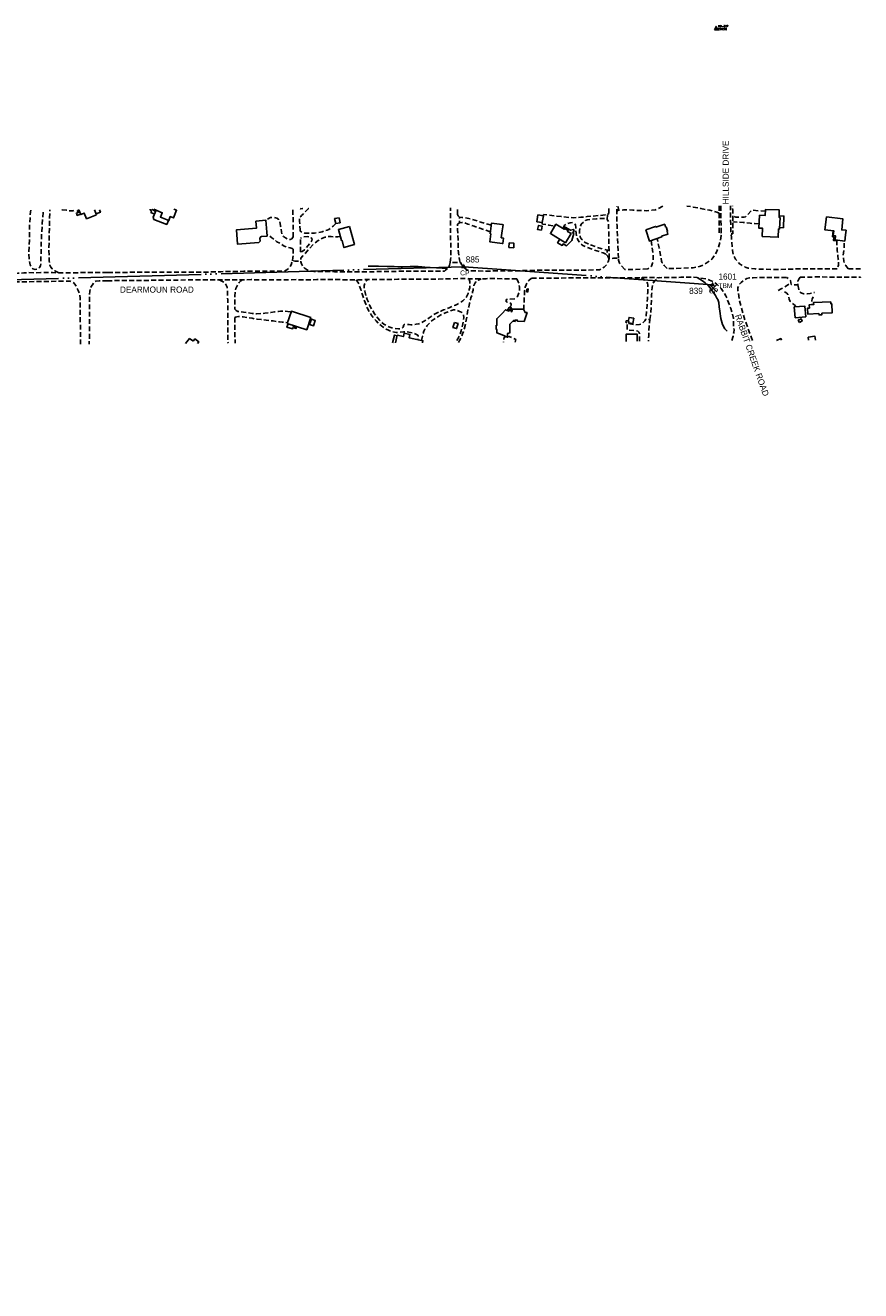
# Model space of a CAD drawing. Extents: x 108894 to 113890, y 89250 to 91025.
# Tile 11 of 11: x 113209 to 113890, y 89994 to 91025. Entities that reach past the tile are written whole.
import ezdxf

# ---------------------------------------------------------------- set-up
doc = ezdxf.new("R2010")
doc.units = 0
doc.header["$LTSCALE"] = 2
doc.header["$MEASUREMENT"] = 0
doc.header["$PDMODE"] = 2
doc.header["$PDSIZE"] = -3
doc.linetypes.add('MCONTROL', pattern=[58, 50, -2, 0, -2, 0, -2, 0, -2])
doc.linetypes.add('MD2', pattern=[3, 2, -1])
doc.layers.get('0').update_dxf_attribs({"linetype": 'CONTINUOUS'})
for name, color, linetype in [('CONTROL', 253, 'CONTINUOUS'), ('ELID', 53, 'CONTINUOUS'), ('ELIST', 53, 'CONTINUOUS'), ('ELPH', 132, 'MCONTROL'), ('ELTTR', 83, 'CONTINUOUS'), ('ELYSP', 33, 'MD2'), ('ELYSU', 33, 'MD2'), ('ESPHT', 132, 'CONTINUOUS'), ('ESPV', 132, 'CONTINUOUS'), ('ETPH0', 133, 'CONTINUOUS'), ('ETPV0', 133, 'CONTINUOUS'), ('ETRPS', 133, 'CONTINUOUS')]:
    doc.layers.add(name, color=color, linetype=linetype)
doc.styles.add('ML25', font='STENCIL', dxfattribs={"height": 5})
doc.styles.add('ROMANC', font='ROMANC.shx')
doc.styles.add('SIMPLEX', font='SIMPLEX')

# ---------------------------------------------------------------- blocks, each defined once
blk = doc.blocks.new('HV2')
blk.add_lwpolyline([(-0.56, -0.34), (0.56, -0.34), (0, 0.78)], close=True)
blk.add_circle((0, 0), 0.324)
blk.add_point((0, 0))
at = {"style": 'SIMPLEX'}
for tag, p in [('HV2', (0.75, 0.53)), ('ELEV', (0.76, -0.35))]:
    blk.add_attdef(tag, p, '', height=0.6, dxfattribs=at)
blk = doc.blocks.new('EPTRAV')
blk.add_solid([(0, 1.25), (1.08, -0.63), (-1.08, -0.63)])
blk.add_text('CP', height=2).set_placement((-1.5, -3.5))
blk = doc.blocks.new('EPTBM')
for p, q in [((-1.5, -1.5), (1.5, 1.5)), ((-1.5, 1.5), (1.5, -1.5))]:
    blk.add_line(p, q)
blk.add_text('TBM', height=2).set_placement((2, 0))

msp = doc.modelspace()

# ---------------------------------------------------------------- linework, layer by layer
at = {"layer": 'ELID', "flags": 128}
for points in [[(113254.4, 90871.2), (113251.8, 90870), (113251.1, 90871.9), (113252.6, 90872.3), (113251.9, 90873.9), (113253.1, 90874.5)], [(113269.8, 90874.7), (113270.6, 90872.7), (113267.2, 90871.3)], [(113326.2, 90866), (113324.7, 90862.7), (113314.3, 90866.8), (113313.7, 90868.5), (113316.2, 90874.2)], [(113824.3, 90860.1), (113827.5, 90860), (113827.9, 90869.5), (113823.9, 90869.6)], [(113648.3, 90859.1), (113649.4, 90860.6), (113653.9, 90858), (113656.4, 90858.7), (113656.8, 90856.9), (113655.4, 90856.2), (113656.6, 90855.2), (113655, 90849.7), (113650.5, 90845.3), (113647.9, 90846.8), (113647.1, 90845.6), (113643.4, 90847.8), (113645.2, 90850.6)], [(113870.9, 90849.9), (113870.9, 90849.3), (113868.3, 90849.6), (113868.6, 90852.4), (113867.5, 90852.6), (113867.9, 90857.6)], [(113428, 90780.3), (113427.7, 90779.9), (113430.5, 90778.9), (113430.2, 90777.8), (113427.7, 90778.7), (113427.2, 90777.5), (113422.7, 90778.9), (113423.6, 90781.7)], [(113508.9, 90766.1), (113510.3, 90772.5), (113512.5, 90771.8)]]:
    msp.add_lwpolyline(points, dxfattribs=at)
at = {"layer": 'ELIST', "flags": 128}
for points in [[(113267.5, 90870.5), (113259.4, 90867.3), (113257.5, 90871.9), (113254.6, 90870.7), (113253.1, 90874.6)], [(113265.8, 90874.7), (113267.5, 90870.5)], [(113311.1, 90875.1), (113311.2, 90874.9), (113311.7, 90874), (113312.3, 90873.6), (113311.8, 90872.5), (113314.9, 90871.2)], [(113315.8, 90873.3), (113312.8, 90874.8), (113312.6, 90875.1)], [(113314.1, 90875.1), (113321.1, 90872.2), (113319.6, 90868.7), (113326.3, 90865.9), (113327.6, 90869.1), (113330.2, 90868), (113332.7, 90874.3), (113330.5, 90875.2)], [(113598.2, 90862.6), (113589.6, 90863.8), (113588.4, 90855.1), (113588.9, 90855.1), (113588, 90848.6), (113598.2, 90847.1)], [(113597.4, 90851.8), (113598.2, 90857.5)], [(113598.2, 90857.5), (113598.9, 90862.5), (113598.2, 90862.6)], [(113598.2, 90851.7), (113597.4, 90851.8)], [(113598.2, 90847.1), (113598.7, 90847.1), (113599.3, 90851.5), (113598.2, 90851.7)], [(113605.2, 90792.9), (113605.7, 90793.3), (113605.8, 90793.7), (113605.8, 90794.3), (113605.6, 90794.8), (113605, 90795.1), (113604.4, 90795.2), (113603.7, 90794.8), (113603.4, 90794.3), (113603.4, 90793.8), (113603.5, 90793.3), (113604.1, 90792.9), (113604.1, 90792.9)], [(113533.2, 90766.3), (113533.6, 90767.9), (113522.3, 90770.3), (113522.9, 90773), (113518.2, 90774), (113517.6, 90771.3), (113512.6, 90772.4), (113511.3, 90766.1)], [(113699.3, 90767.4), (113699.3, 90773.4), (113708.2, 90773.4), (113708.2, 90767.5)], [(113847.5, 90770.7), (113853.1, 90771.5), (113853.5, 90768.5)], [(113847.9, 90768.4), (113847.5, 90770.7)], [(113340.1, 90765.6), (113343.4, 90769.7), (113345.9, 90767.7), (113346.1, 90768.1), (113346.5, 90767.8), (113347.7, 90769.4), (113350.9, 90766.9), (113349.9, 90765.7)], [(113821.8, 90768.2), (113825.4, 90769.6), (113825.9, 90768.3)]]:
    msp.add_lwpolyline(points, dxfattribs=at)
for points in [[(113807.9, 90870.2), (113807.4, 90859.7), (113810.4, 90859.6), (113810.2, 90852.9), (113823.2, 90852.3), (113823.5, 90859), (113824.3, 90859), (113824.7, 90868.3), (113823.9, 90868.4), (113824.1, 90874.5), (113812.9, 90875), (113812.7, 90870)], [(113397.4, 90865.5), (113405.4, 90866.2), (113406.5, 90853.2), (113401.7, 90852.8), (113400.6, 90851.5), (113400.8, 90849.1), (113399.8, 90848), (113382.5, 90846.6), (113381.6, 90858.4), (113397.9, 90859.7)], [(113465.2, 90868.2), (113466, 90864.1), (113462.5, 90863.4), (113461.6, 90867.5)], [(113626.4, 90864.9), (113627.3, 90870.4), (113631.8, 90869.6), (113630.9, 90864.2)], [(113862.5, 90868.8), (113861.3, 90858.3), (113868.5, 90857.5), (113868.1, 90853.6), (113870, 90853.4), (113869.6, 90850.1), (113877.5, 90849.2), (113878, 90854.1), (113878, 90854.1), (113878.5, 90857.9), (113875, 90858.3), (113876, 90867.2)], [(113473.7, 90861.1), (113477.7, 90846.3), (113469.2, 90843.9), (113467.6, 90849.7), (113467.2, 90849.6), (113464.7, 90858.6)], [(113630.2, 90857.9), (113630.9, 90861.2), (113627.9, 90861.9), (113627.1, 90858.5)], [(113649.9, 90847.8), (113637.5, 90855.2), (113642, 90862.8), (113648.8, 90858.8), (113649.1, 90859.4), (113652, 90857.7), (113651.5, 90856.9), (113654.3, 90855.2)], [(113715.2, 90858.4), (113718.2, 90849.2), (113728.3, 90852.5), (113728.1, 90853.1), (113733.3, 90854.8), (113732.6, 90857), (113733, 90857.1), (113731.8, 90860.7), (113731.4, 90860.6), (113730.7, 90862.8), (113723.5, 90860.5), (113723.3, 90861.1)], [(113603.7, 90843.9), (113607.6, 90843.7), (113607.7, 90847.4), (113603.9, 90847.6)], [(113619, 90807.5), (113619.3, 90810.3), (113618.3, 90810), (113618.1, 90808)], [(113423, 90782), (113438.8, 90776.8), (113442.1, 90786.8), (113426.3, 90792)], [(113598.2, 90772.6), (113602.6, 90770.8), (113602.5, 90773.8), (113604.5, 90774.4), (113604.3, 90781.3), (113607.3, 90784.5), (113607.3, 90783.8), (113608.7, 90783.7), (113608.5, 90784.7), (113610.4, 90784.8), (113610.8, 90783.8), (113616, 90783.7), (113618.5, 90790.8), (113616.9, 90790.8), (113615.6, 90793.7), (113606.6, 90793.6), (113606.1, 90791.5), (113605.8, 90791.5), (113604.8, 90794), (113603.5, 90792.1), (113601, 90793.1), (113598.2, 90790.2), (113593.8, 90785.8), (113593.9, 90780.5), (113593.3, 90780.5), (113593.3, 90777.3), (113593.8, 90777.2), (113593.7, 90774.4)], [(113845.6, 90787.3), (113844.8, 90796.2), (113836.3, 90795.5), (113837.1, 90786.6)], [(113866.1, 90799.7), (113852.1, 90799.1), (113852.2, 90797.4), (113848.5, 90797.2), (113848.6, 90794.5), (113847.1, 90794.5), (113847.3, 90789.7), (113856.4, 90790.1), (113856.5, 90789), (113858.9, 90789.1), (113858.9, 90790.3), (113867.1, 90790.6), (113866.8, 90798), (113866.2, 90797.9)], [(113441.2, 90781.2), (113442.6, 90785.4), (113445.8, 90784.3), (113444.4, 90780.1)], [(113559.2, 90782.8), (113558, 90778.8), (113561, 90777.8), (113562.2, 90781.9)], [(113705.5, 90786.2), (113704.7, 90781.9), (113701.2, 90782.5), (113701.4, 90783.7), (113701, 90783.7), (113701.6, 90786.9)], [(113840.5, 90782.8), (113842.8, 90784.1), (113841.8, 90785.8), (113839.6, 90784.6)]]:
    msp.add_lwpolyline(points, close=True, dxfattribs=at)
at = {"layer": 'ELPH'}
msp.add_lwpolyline([(108905.3, 89993.6), (109482.6, 89999.5), (110319, 90001), (110901.3, 90002.4), (111153.3, 90013.8), (111288.6, 90091.5), (111364.3, 90215), (111361.2, 90560), (111403.2, 90689.2), (111574.3, 90623.1), (111809.5, 90507.9), (112282.7, 90529.7), (112464.5, 90544.4), (112857.9, 90606), (113136.5, 90815.8), (113566.9, 90828.2), (113769.7, 90813.5)], dxfattribs=at)
at = {"layer": 'ELTTR', "flags": 128}
for points in [[(113553.6, 90826.8), (113544.6, 90827.3), (113539.5, 90827.6), (113535.1, 90828), (113532.6, 90828.2), (113529.7, 90828.3), (113526.6, 90828.4), (113523.2, 90828.5), (113517, 90828.2), (113513.2, 90828.1), (113510, 90828.3), (113504.5, 90828.3), (113497.4, 90828.7), (113491.4, 90828.8), (113488.8, 90828.8)], [(113781.5, 90775.6), (113779.8, 90777.6), (113777.8, 90781.2), (113776.4, 90785.9), (113775.5, 90792.1), (113775.1, 90795.5), (113774.8, 90799), (113774, 90801.5), (113773.3, 90802.7), (113772.2, 90804.7), (113770.4, 90807.3), (113768.9, 90809.4), (113767.6, 90811.1), (113766.1, 90812.8), (113763.6, 90815.1), (113761.4, 90816.6), (113757.2, 90819.4)]]:
    msp.add_lwpolyline(points, dxfattribs=at)
at = {"layer": 'ELYSP', "flags": 128}
for points in [[(113239.2, 90874.6), (113239.6, 90874.6), (113243.1, 90874.3), (113246.1, 90873.7), (113248.1, 90873.9), (113250.7, 90874.6), (113250.8, 90874.6)], [(113729.1, 90877.6), (113728.5, 90877.3), (113726.1, 90875.9), (113723.1, 90874.7), (113720.2, 90874.2), (113716.1, 90873.9), (113710.8, 90874), (113704.7, 90874.4), (113700.6, 90874.6), (113697.2, 90874.6), (113694.3, 90874.3), (113692.9, 90874.2), (113692.7, 90877.4)], [(113776.5, 90877.9), (113776.5, 90872.8), (113776.6, 90859.9), (113776.6, 90853.7), (113776, 90848.8), (113774.4, 90843.7), (113772.9, 90840.1), (113771.3, 90837.5), (113769.8, 90835.5), (113769, 90834.3), (113765.4, 90831.6), (113762.5, 90829.9), (113759.8, 90828.7), (113756.5, 90827.9), (113753.8, 90827.4), (113750.2, 90827.2), (113740.1, 90826.8), (113732.6, 90826.7)], [(113775.1, 90871.9), (113773.2, 90872.8), (113770.1, 90873.7), (113767.4, 90874.2), (113764.3, 90874.7), (113760, 90875.8), (113753.9, 90876.9), (113748.8, 90877.7), (113748.6, 90877.7)], [(113871.3, 90826.5), (113867.4, 90826.5), (113852.5, 90826.6), (113840.9, 90826.5), (113821.6, 90826), (113808.7, 90826.2), (113804.5, 90826.4), (113801.5, 90826.7), (113798.8, 90827.1), (113796.2, 90828), (113793.8, 90829.3), (113791.5, 90830.8), (113790, 90832.6), (113788.5, 90834.4), (113787.1, 90836.8), (113786.5, 90838.6), (113786, 90841.4), (113785.7, 90843.9), (113785, 90852.4), (113784.7, 90855.6), (113784.3, 90871.9), (113784.2, 90878)], [(113812.9, 90873.6), (113807.1, 90873.9), (113801.7, 90874.3), (113797.5, 90869.6), (113796.5, 90869), (113795.4, 90868.7), (113793.1, 90868.6), (113788.6, 90868.7), (113787.3, 90869.2), (113786.1, 90869.7)], [(113588.5, 90856.7), (113583.3, 90858.5), (113575.4, 90861.2), (113570.3, 90863), (113566.7, 90864.3), (113565.2, 90864.4), (113563.5, 90863.9), (113563.3, 90868.6), (113565.3, 90868.3), (113568, 90868.1), (113570.9, 90867.5), (113575.8, 90866.2), (113580.9, 90864.6), (113589.4, 90862.1)], [(113630.8, 90864.2), (113630.7, 90863.5), (113631.1, 90863), (113636.3, 90862.2), (113641.2, 90861.4)], [(113647.6, 90859.5), (113649.1, 90862.1), (113650.9, 90863.2), (113653.6, 90864.1), (113655.5, 90864.3), (113656.8, 90863.7), (113658, 90862.4), (113658.3, 90860.1), (113658.2, 90857.7), (113658.8, 90852.5), (113660.1, 90849.7), (113662.1, 90847), (113663.9, 90845.5), (113666.5, 90844.4), (113672.6, 90842.1), (113680.4, 90839.5), (113683, 90838.3), (113683.7, 90840.3), (113683.8, 90841.8), (113681.9, 90842.3), (113676.8, 90843.7), (113671.1, 90845.7), (113668.2, 90846.8), (113665.9, 90847.9), (113664.3, 90849.2), (113662.6, 90851), (113661.8, 90852.7), (113661.3, 90855.4), (113661.3, 90857.6), (113661.6, 90860.6), (113662.7, 90862.8), (113664.5, 90864.6), (113666.2, 90865.8), (113667.5, 90866.4), (113670.6, 90867), (113675, 90867.3), (113679.6, 90867.5), (113682.4, 90867.4), (113683.7, 90866.7), (113684.1, 90870.8), (113682.2, 90870.4), (113680.2, 90870.2), (113677, 90869.9), (113672.4, 90869.5), (113667.4, 90869.1), (113662.4, 90868.5), (113659.2, 90868.4), (113656.1, 90868.2), (113653.1, 90868.4), (113646.3, 90869.1), (113638.7, 90869.9), (113632, 90870.8), (113631.7, 90869.6)], [(113807.6, 90863.1), (113803.8, 90863.4), (113800.3, 90863.7), (113794.6, 90864.4), (113790.2, 90864.5), (113787.6, 90864.7), (113786.1, 90864.6)], [(113719.5, 90849.6), (113720.4, 90844), (113721.2, 90837.3), (113721.3, 90833.3), (113720.8, 90831.1), (113719.8, 90828.6), (113718.2, 90827.3), (113716.8, 90826.4)], [(113732.6, 90826.7), (113730.3, 90829.1), (113728.7, 90831.4), (113728, 90832.9), (113727.3, 90837.4), (113726.2, 90843.6), (113725.1, 90848.4), (113724.5, 90851.2)], [(113871.2, 90849.9), (113871.1, 90848.8), (113871.1, 90844.6), (113871.4, 90841.5), (113871.9, 90837.1), (113872.2, 90834.5), (113872.4, 90831.7), (113872.4, 90829.4), (113871.3, 90826.5)], [(113880.1, 90826.5), (113878.2, 90829.2), (113877.4, 90830.8), (113876.6, 90832.9), (113876.2, 90836.7), (113877, 90844.4), (113877.1, 90848.8), (113877.1, 90849.2)], [(113698.3, 90826.1), (113694.9, 90829.6), (113693.9, 90831.1), (113693.1, 90833.6), (113692.9, 90835.2), (113689, 90835.1), (113685.4, 90835), (113684.5, 90832.3), (113683.3, 90830), (113681.4, 90827.9), (113679.5, 90826.8), (113677.5, 90825.7), (113674.3, 90825.6), (113659.1, 90825.5), (113642.2, 90825.4), (113626.5, 90825.3), (113612.9, 90825), (113599.1, 90824.9), (113598.2, 90824.9), (113586, 90824.7), (113578.4, 90824.8), (113571.8, 90824.9), (113569.9, 90825.4), (113567.5, 90827.1), (113565.4, 90829.7), (113564.1, 90831.8), (113559.7, 90831.8), (113555.8, 90831.8), (113555.3, 90829.5), (113554.6, 90828), (113553.3, 90826.4), (113552, 90825.5), (113551.2, 90824.7), (113542.3, 90824.5), (113535.9, 90824.5), (113526.4, 90824.5), (113514, 90824.5), (113494.9, 90824.2), (113485.3, 90824.2), (113472.9, 90824.1), (113461.4, 90824.2), (113444.6, 90824.3), (113440.6, 90824.9), (113438.3, 90826.2), (113436.8, 90827.4), (113435.3, 90828.9), (113434.5, 90830.7), (113434.1, 90832.1), (113434.1, 90832.7), (113430.9, 90832.9), (113429.2, 90832.9), (113427.3, 90833.1), (113426.8, 90831.6), (113426.1, 90829.9), (113425.1, 90828.2), (113424.1, 90826.9), (113422.7, 90825.7), (113421.6, 90825.1), (113420.3, 90824.6), (113418.1, 90824.5), (113410.1, 90824.6), (113400.4, 90824.7), (113387.5, 90824.5), (113377.6, 90824.4), (113368.8, 90824.2), (113358.8, 90823.9), (113347.4, 90823.9), (113335.9, 90823.9), (113325.8, 90823.8), (113313.3, 90823.8), (113305.5, 90823.7), (113298, 90823.7), (113288.3, 90823.6), (113277.6, 90823.5), (113276.4, 90823.5)], [(113276.4, 90823.5), (113266.5, 90823.5), (113254.4, 90823.4), (113243.8, 90823.3), (113236.9, 90823.3), (113231.7, 90823.4), (113227.7, 90823.5), (113222.1, 90823.4), (113217, 90823.3), (113212.4, 90823.4), (113208.1, 90823.2), (113203.2, 90822.9), (113197.1, 90822.4), (113189.5, 90821.9), (113181.8, 90821.2), (113175.3, 90820.5), (113169.9, 90819.8), (113165.7, 90819.1), (113159.7, 90817.9), (113154, 90816.6), (113149.3, 90815.4), (113144.1, 90813.9), (113138.9, 90812.2), (113134.8, 90810.7), (113129.8, 90808.7), (113125.5, 90806.7), (113121.3, 90804.6), (113115.5, 90801.5), (113109.9, 90798.2), (113105.1, 90795), (113099.3, 90791.2), (113093.1, 90786.7), (113084.4, 90780.4), (113076.7, 90774.7), (113066.1, 90766.6), (113056.8, 90759.5), (113056.5, 90759.2), (113046.5, 90751.7), (113037.4, 90745), (113026.7, 90736.7), (113015.8, 90728.5), (113006.7, 90721.6), (112996.3, 90713.6), (112990.3, 90709), (112981.5, 90702.3), (112972.9, 90695.7), (112964.5, 90689.3), (112956.9, 90683.6), (112952, 90679.9), (112941.1, 90671.7), (112927.9, 90661.8), (112909.3, 90648.2), (112897.6, 90639.9), (112888.6, 90634), (112880.4, 90628.8), (112873.3, 90624.5), (112865.4, 90620.3), (112857, 90616), (112847.1, 90611.4), (112832.9, 90605.5), (112819.6, 90600.7), (112808.6, 90597.1), (112796.7, 90593.7), (112786.9, 90591.3), (112773.4, 90588.4), (112752.7, 90585.2), (112740, 90583.7), (112730.7, 90582.6), (112719.7, 90581.1), (112703.1, 90579), (112684.8, 90577), (112668.3, 90575.1), (112648.6, 90572.9), (112633.2, 90571.3), (112616.5, 90569.3), (112601.2, 90567.4), (112588.8, 90566), (112577.6, 90564.8), (112573.3, 90565.1), (112570.7, 90565.7), (112568.7, 90567), (112567.4, 90568.5), (112566.6, 90569.6), (112561.6, 90569.4), (112557.5, 90569.2), (112556.4, 90566.1), (112555, 90564), (112553.4, 90562.7), (112552.2, 90562.2), (112550.4, 90561.7), (112541.3, 90560.9), (112529.1, 90559.5), (112529.1, 90559.5), (112506.9, 90557.1), (112485, 90554.8), (112464.2, 90552.8), (112441.5, 90550.6), (112438.2, 90550.4)], [(113716.8, 90826.4), (113704.9, 90826), (113698.3, 90826.1)], [(113890.4, 90826.6), (113890.1, 90826.6), (113880.3, 90826.5), (113880.1, 90826.5)], [(113254.3, 90765), (113254.3, 90767.5), (113254.3, 90780.9), (113254.1, 90795.2), (113254.1, 90802.5), (113253.9, 90805.2), (113252.8, 90808.3), (113251.7, 90810.8), (113250.3, 90813.2), (113248.9, 90815.2), (113247.4, 90816), (113246, 90816.4), (113238.4, 90816.4), (113230.2, 90816.3), (113220.5, 90816.2), (113210.9, 90816), (113202.8, 90815.9), (113195.8, 90815.6), (113189.2, 90815.2), (113182.5, 90814.6), (113174.5, 90813.9), (113167.2, 90812.9), (113162.2, 90811.9), (113157.2, 90810.8), (113152.6, 90809.6), (113148.1, 90808.4), (113143.5, 90806.8), (113139, 90805.1), (113132.8, 90802.6), (113127.6, 90800.4), (113123.4, 90798.2), (113118, 90795.1), (113110.2, 90790.3), (113103.5, 90785.9), (113094.7, 90779.4), (113087.5, 90774.3), (113079, 90767.6), (113071, 90761.7), (113066, 90758), (113056.4, 90750.8), (113053.4, 90748.6), (113046.2, 90743.2), (113035.3, 90735), (113025.6, 90727.5), (113016.2, 90720.5), (113004.3, 90711.4), (112995.3, 90704.3), (112987.4, 90698.4), (112977, 90690.4), (112969.1, 90684.1), (112961.6, 90678.4), (112952.4, 90671.6), (112943.3, 90664.7), (112933.6, 90657.4), (112921, 90648.2), (112911.4, 90641.3), (112909.7, 90640.1)], [(113276.4, 90816.8), (113269.6, 90816.7), (113266.9, 90816.4), (113265.8, 90815.6), (113264.1, 90813.4), (113263.1, 90812), (113262.3, 90810.1), (113262, 90808.3), (113261.7, 90805.6), (113261.7, 90796.6), (113261.7, 90787.2), (113261.7, 90776.5), (113261.6, 90765)], [(113610.1, 90818.5), (113601.1, 90818.5), (113598.2, 90818.5), (113590.8, 90818.6), (113585, 90818.5), (113580.7, 90818.4), (113570.9, 90818.5), (113562, 90818.6), (113553.9, 90818.3), (113546.3, 90818.2), (113539.9, 90818.1), (113529.9, 90818), (113521.8, 90818), (113513, 90818), (113504.5, 90817.8), (113493.6, 90817.8), (113485.3, 90817.7), (113476.6, 90817.6), (113465.9, 90817.7), (113456.2, 90817.7), (113447.1, 90817.7), (113438.4, 90817.6), (113430.8, 90817.7), (113421.9, 90817.6), (113413.6, 90817.5), (113403.7, 90817.5), (113393.5, 90817.7), (113386.6, 90817.5), (113379.1, 90817.5), (113371.2, 90817.5), (113367, 90817.6), (113361.2, 90817.6), (113352.7, 90817.5), (113342.7, 90817.5), (113332.9, 90817.3), (113320.3, 90817.3), (113308.5, 90817.1), (113296.3, 90817.1), (113286.7, 90817), (113277.5, 90816.8), (113276.4, 90816.8)], [(113610.1, 90818.5), (113611.3, 90816), (113612, 90813.7), (113612.3, 90811.5), (113612.2, 90809), (113611.6, 90806.2), (113610.7, 90804.1), (113609.6, 90803), (113608.4, 90802.1), (113601.4, 90801.4), (113601.5, 90799.5), (113604.4, 90798.8), (113605, 90798.5), (113605.4, 90797.8), (113605.5, 90797.1), (113605.1, 90796.1), (113602.2, 90792.6)], [(113615.8, 90793.1), (113616.1, 90801.6), (113616.2, 90803), (113616.4, 90805.7), (113616.5, 90808.9), (113617, 90811.5), (113617.6, 90813.4), (113618.8, 90815.6), (113620, 90817), (113622.1, 90818.8)], [(113785.3, 90768), (113786.4, 90771.6), (113787, 90774.5), (113787.2, 90776.9), (113786.9, 90779.4), (113786.7, 90786.5), (113786.6, 90787.1), (113784.5, 90794.2), (113782.7, 90799), (113780.6, 90804.4), (113779.2, 90807.1), (113776.8, 90810.4), (113774.8, 90812.5), (113772.8, 90814.2), (113770.1, 90816.2), (113767.3, 90817.3), (113764.2, 90818.3), (113759.9, 90819.1), (113756.9, 90819.4), (113753.5, 90819.7), (113743.7, 90819.6), (113732.7, 90819.5), (113724.3, 90819.3), (113718.6, 90819.4), (113709.9, 90819.3), (113702, 90819.3), (113691.8, 90819.2), (113679, 90819.1), (113665.1, 90819.1), (113651.9, 90819.1), (113634.6, 90818.9), (113622.9, 90818.8), (113622.1, 90818.8)], [(113802.3, 90768.1), (113801.4, 90770.4), (113798.3, 90778.8), (113795.5, 90786.8), (113793.3, 90794.4), (113791.4, 90801.9), (113790.4, 90808.9), (113790.4, 90811.3), (113791.4, 90813.8), (113793, 90815.5), (113794.5, 90816.7), (113796.2, 90817.8), (113797.7, 90818.6), (113799.7, 90819.1), (113802.8, 90819.2), (113810.8, 90819.5), (113823.6, 90819.5), (113830.1, 90819.5)], [(113841, 90819.8), (113839.9, 90818.2), (113839.2, 90816.5), (113839.2, 90814.5), (113839.2, 90813.4), (113835.3, 90813.5), (113833.7, 90813.8), (113833.5, 90815.4), (113833.1, 90816.9), (113832.4, 90817.8), (113831.3, 90818.7), (113830.1, 90819.5)], [(113841, 90819.8), (113843.2, 90819.8), (113857.7, 90819.9), (113873, 90819.6), (113886.4, 90819.7), (113890.4, 90819.8)], [(113710, 90767.5), (113710.1, 90773.9), (113709.6, 90775), (113708.9, 90775.8), (113707.6, 90776.1), (113700, 90776.8), (113700.1, 90779.3), (113700.2, 90782.1), (113707.1, 90780.9), (113710.1, 90781.1), (113711.8, 90781.7), (113713.3, 90783), (113714.5, 90784.2), (113715.3, 90785.4), (113718.6, 90785.1), (113718, 90779.7), (113717.6, 90772.1), (113717.5, 90767.5)], [(113601.8, 90771.1), (113600.3, 90771), (113599.8, 90770.9), (113599.4, 90767.2), (113599.3, 90766.7)], [(113608.8, 90766.8), (113609.4, 90768.8), (113604, 90771.3), (113602.6, 90771.2)]]:
    msp.add_lwpolyline(points, dxfattribs=at)
at = {"layer": 'ELYSU', "flags": 128}
for points in [[(113213.8, 90874.4), (113213.6, 90873.1), (113213.3, 90868.2), (113212.7, 90857.7), (113212.8, 90849.8), (113212.3, 90839.7), (113212.5, 90834.6), (113213.3, 90829.8), (113214.2, 90827.7), (113215.6, 90826.6), (113217.6, 90826), (113219.5, 90826.4), (113221, 90827.6), (113221.7, 90829), (113222, 90830.6), (113222.2, 90832.7), (113222.2, 90836), (113222.3, 90842.1), (113222.4, 90848.9), (113222.8, 90855.9), (113223.3, 90863.3), (113223.9, 90872.3), (113224, 90874.6)], [(113236.7, 90823.3), (113233.6, 90824.8), (113231.4, 90826.4), (113230.2, 90827.9), (113229.5, 90829.6), (113229, 90833.1), (113228.7, 90841.4), (113228.8, 90851.5), (113229.1, 90861.3), (113229.2, 90868.1), (113229.5, 90874.6)], [(113427.8, 90852.5), (113427.9, 90857.9), (113427.8, 90865.2), (113427.5, 90873.7), (113427.5, 90875.8)], [(113440.5, 90875.8), (113440.3, 90875.6), (113439, 90874.4), (113437.2, 90872.5), (113436, 90871.1), (113434.7, 90869.9), (113434, 90869.2), (113433, 90868.1)], [(113435.7, 90875.8), (113435.4, 90875.6), (113434, 90875.4), (113433.4, 90875.8)], [(113555.9, 90831.8), (113556.1, 90834.1), (113556.3, 90837.9), (113556.3, 90841.4), (113556.2, 90847.9), (113556.1, 90853.8), (113556, 90859.7), (113556.1, 90865.5), (113556, 90870.9), (113556, 90876.3)], [(113561.7, 90870.9), (113561.7, 90871.1), (113561.8, 90876.4)], [(113685, 90871.7), (113685, 90874.5), (113685.2, 90877.3)], [(113692.9, 90835.2), (113692.8, 90841.2), (113692.1, 90853.3), (113691.8, 90861.8), (113691.6, 90869.8), (113691.6, 90875.9), (113691.6, 90877.4)], [(113692.9, 90874.2), (113692.2, 90873.5), (113691.6, 90873)], [(113775.1, 90877.9), (113775.1, 90876), (113775.1, 90863.9), (113775.2, 90855.1), (113776.6, 90855.2)], [(113784.8, 90855.1), (113786.2, 90855.1), (113786.2, 90863), (113786.1, 90874.2), (113785.9, 90878)], [(113427.8, 90852.5), (113426.8, 90850.9), (113425.4, 90850.4), (113423.5, 90850.6), (113421.5, 90851.7), (113419.9, 90853), (113418.6, 90854.8), (113418.2, 90856.8), (113418, 90858.8), (113417.6, 90861.5), (113417.3, 90863.6), (113416.5, 90865.7), (113415.7, 90866.9), (113414.4, 90867.9), (113412.2, 90868.3), (113409.3, 90868.3), (113405.4, 90866.2)], [(113433.5, 90857.2), (113433.4, 90858.4), (113433, 90865.5), (113433, 90868.1)], [(113462.5, 90863.4), (113460.4, 90861.3), (113458.7, 90860), (113457, 90858.7), (113455.4, 90858), (113453.2, 90857.3), (113451.3, 90856.7), (113448.5, 90856.2), (113445.2, 90855.6), (113442.1, 90855.5), (113437.3, 90855.7), (113435.6, 90856), (113434.1, 90856.9), (113433.5, 90857.2)], [(113563.3, 90868.6), (113562.2, 90869.7), (113561.7, 90870.9)], [(113563.5, 90863.9), (113562.6, 90863.5), (113561.7, 90862.9)], [(113683.7, 90866.7), (113684.9, 90865.2)], [(113684.1, 90870.8), (113685, 90871.7)], [(113685.4, 90835), (113685.4, 90838.6), (113685.1, 90846.1), (113685, 90857.8), (113684.9, 90865.2)], [(113427.7, 90842.6), (113426.9, 90843.2), (113425.3, 90843.6), (113423.5, 90844.1), (113420.5, 90845.1), (113417.7, 90847), (113414.6, 90848.6), (113412.4, 90850.4), (113410.3, 90851.9), (113408.6, 90853.1), (113406.4, 90854.7)], [(113433.9, 90840.4), (113435.1, 90840.7), (113437.1, 90842), (113438.5, 90843.8), (113441.2, 90846.8), (113443.1, 90849.7), (113443.2, 90850.8), (113442.5, 90851.8), (113441.4, 90852.6), (113439.3, 90852.9), (113435.9, 90852.4), (113434.8, 90851.8), (113433.8, 90851.4)], [(113466.3, 90852.8), (113464.3, 90852.6), (113461.2, 90852.6), (113458.9, 90852.9), (113456, 90852.8), (113453.8, 90852.3), (113451.8, 90851.4), (113450.1, 90850.6), (113448.2, 90849.6), (113445.7, 90847.7), (113443.7, 90846), (113440.8, 90842.9), (113437.8, 90839.4), (113435.6, 90837), (113434.1, 90835.1), (113434, 90832.7)], [(113564, 90831.8), (113563.5, 90833.9), (113562.9, 90837.7), (113562.2, 90843.1), (113562.3, 90850.5), (113561.7, 90858.5), (113561.7, 90862.9)], [(113427.3, 90833.1), (113427.6, 90835.7), (113427.8, 90839.7), (113427.7, 90842.6)], [(113433.9, 90840.4), (113433.9, 90841.2), (113433.7, 90847.2), (113433.8, 90851.4)], [(113683, 90838.3), (113684.3, 90836.9), (113685.3, 90834.7)], [(113683.8, 90841.7), (113685.3, 90841.8)], [(113367.6, 90817.6), (113371.2, 90815.7), (113372.7, 90814.2), (113373.5, 90812.7), (113374, 90811.5), (113374.1, 90809.8), (113374.3, 90807.5), (113374.3, 90804.6), (113374.4, 90801.2), (113374.5, 90798.1), (113374.5, 90793.9), (113374.6, 90790), (113374.4, 90784.3), (113374.6, 90778.2), (113374.6, 90773.6), (113374.6, 90767.5), (113374.7, 90765.8)], [(113386.4, 90817.5), (113385.1, 90816.7), (113383.8, 90815.5), (113382.4, 90813.1), (113381.1, 90810.6), (113380.6, 90807.8), (113380.3, 90804.2), (113380.2, 90801), (113380.2, 90798.5), (113380.2, 90796), (113380.2, 90794), (113380.2, 90793.7)], [(113479.2, 90817.6), (113481, 90814.9), (113482.9, 90809.7), (113483.6, 90807.5), (113484.3, 90805.3), (113485.4, 90801.4), (113486.4, 90799), (113487.3, 90796.9), (113488.2, 90794.7), (113489.7, 90791.7), (113491.5, 90789), (113493.3, 90786.6), (113495.4, 90784.2), (113497.6, 90781.8), (113501.1, 90779), (113503.7, 90777.4), (113505.5, 90776.4), (113508.4, 90775.3), (113511.8, 90774.7), (113514.8, 90774.8), (113517.6, 90775.2), (113520.2, 90775.2), (113524.7, 90774.4), (113526.7, 90773.9), (113527.8, 90773.4), (113529.3, 90772.5), (113529.6, 90771.6), (113529.3, 90768.8)], [(113570.9, 90818.5), (113571.3, 90817.7), (113571.7, 90816.2), (113571.9, 90814.2), (113571.8, 90812.5), (113571.7, 90811), (113571.3, 90809.7), (113571.1, 90808.4), (113570.8, 90807.4), (113570.4, 90806.4), (113569.7, 90804.9), (113568.8, 90803.2), (113567.5, 90801.9), (113566.1, 90800.3), (113563.9, 90799), (113561.8, 90797.8), (113560.1, 90797), (113557.9, 90796.1), (113555.4, 90795.1), (113553.2, 90794.1), (113550.4, 90793), (113548.2, 90792), (113544.6, 90790.5), (113542.1, 90789.2), (113540.3, 90787.8), (113538.6, 90786.5), (113536.2, 90784.9), (113534, 90783.5), (113532.4, 90782.5), (113530.1, 90781.6), (113528.1, 90781.3), (113526.6, 90781.1), (113525.1, 90781), (113523.6, 90781), (113522.3, 90781.1), (113520.3, 90781.3), (113519.3, 90781.3), (113518.4, 90781.1), (113517.8, 90780.5), (113517.8, 90779.7), (113517.5, 90779), (113516.8, 90778.3), (113515.4, 90777.8), (113513.6, 90777.5), (113510.6, 90777.8), (113508.1, 90778.4), (113505.9, 90779.2), (113503.6, 90780.4), (113501.7, 90781.5), (113499.9, 90783), (113498.2, 90784.8), (113496, 90787.4), (113494.1, 90789.9), (113492.1, 90793.2), (113490, 90797), (113488.2, 90801.5), (113487.1, 90804.3), (113486.4, 90807.2), (113486.1, 90808.4), (113485.7, 90809.9), (113485.6, 90811.4), (113485.6, 90813), (113486.1, 90814.7), (113486.5, 90815.5), (113487.3, 90816.7), (113488.6, 90817.7)], [(113562.5, 90766.5), (113563.4, 90768.2), (113565, 90771.1), (113565.9, 90773.5), (113567.2, 90777.1), (113568.2, 90781.5), (113568.9, 90784.8), (113569.6, 90789), (113570.3, 90793), (113570.9, 90795.5), (113571.6, 90798.3), (113571.9, 90799.9), (113572.3, 90801.5), (113572.6, 90802.8), (113573.4, 90804.9), (113573.8, 90806.4), (113574.1, 90807.9), (113574.4, 90809.2), (113574.6, 90810.5), (113574.9, 90811.7), (113575.1, 90812.8), (113575.6, 90813.9), (113576.2, 90815), (113576.8, 90815.8), (113577.7, 90816.6), (113579, 90817.3), (113581.1, 90818.4)], [(113711.5, 90819.3), (113713.9, 90817.7), (113715.7, 90816.5), (113716.6, 90814.8), (113717, 90813.1), (113717, 90810.7), (113716.8, 90807.1), (113716.6, 90802.4), (113716.3, 90797.1), (113716, 90792.5), (113715.5, 90788.2), (113715.3, 90785.4)], [(113718.6, 90785.1), (113719.1, 90788.6), (113719.7, 90796.5), (113720, 90805.2), (113720.4, 90811.3), (113720.8, 90813.9), (113721.6, 90815.5), (113722.9, 90817.1), (113724.5, 90818.1), (113726.5, 90819.4)], [(113823.3, 90808.8), (113825.5, 90810.2), (113828.6, 90811.9), (113830.7, 90813.1), (113832.3, 90814.3), (113833.6, 90815.2)], [(113839.2, 90813.4), (113840, 90809.7), (113840.6, 90808), (113841.3, 90807.2), (113842.4, 90806.6), (113844.2, 90806.1), (113846.9, 90806.1), (113849.2, 90806.3), (113851.1, 90806.9), (113852.7, 90807.3)], [(113890.4, 90819.8), (113890.4, 90819.5)], [(113837.5, 90795.6), (113836.9, 90796.7), (113835.7, 90797.7), (113834.4, 90798.6), (113833, 90800), (113832.1, 90801.9), (113831.7, 90803.8), (113831.1, 90805.5), (113830.2, 90806.7), (113828.9, 90807.6), (113827.6, 90807.7), (113826.2, 90807.6)], [(113851.8, 90803.6), (113850.8, 90801.9), (113850.7, 90800.8), (113850.8, 90797.3)], [(113380.2, 90793.7), (113381.2, 90792.5), (113382.8, 90791.8), (113384.8, 90791.5), (113387.4, 90791.1), (113394.5, 90790.2), (113398, 90789.9), (113401.6, 90790), (113404.7, 90790.3), (113407.4, 90790.6), (113409.5, 90790.9), (113412.5, 90791.5), (113414.3, 90791.7), (113415.7, 90791.8), (113417.5, 90791.9), (113419.2, 90792), (113420.9, 90792), (113426.1, 90791.5)], [(113532.4, 90768.1), (113533.3, 90771.7), (113534.2, 90775.6), (113535.1, 90777.4), (113537.1, 90780.2), (113538.9, 90782.3), (113541, 90784.4), (113545.7, 90787.5), (113548.1, 90789), (113552.5, 90791), (113555.1, 90791.9), (113556.9, 90792.5), (113558.4, 90793), (113559.9, 90793.1), (113561.7, 90792.6), (113563.5, 90791.8), (113564.9, 90791.1), (113565.9, 90790.3), (113566.7, 90788.8), (113566.9, 90786.8), (113566.4, 90783.3), (113565.8, 90780.4), (113565.3, 90778.1), (113564.7, 90776.1), (113564.3, 90774.4), (113562.8, 90771.1), (113561.9, 90769.5), (113560.6, 90767), (113560.2, 90766.5)], [(113380.3, 90786.8), (113380.2, 90784.1), (113380.2, 90779.7), (113380.2, 90775.5), (113380.3, 90771.8), (113380.4, 90768.5), (113380.4, 90765.9)], [(113380.3, 90786.8), (113380.7, 90787.1), (113381.9, 90787.5), (113383.1, 90787.6), (113384.8, 90787.6), (113387.1, 90787.3), (113394.3, 90786.2), (113398.5, 90785.4), (113401.7, 90785.2), (113405.9, 90784.8), (113408.3, 90784.4), (113411.6, 90784), (113414.1, 90783.6), (113416.7, 90783.2), (113418.9, 90783), (113420.6, 90782.9), (113423.2, 90782.5)], [(113701.1, 90784.1), (113699.2, 90784), (113699, 90783.4), (113699.3, 90782.8), (113700.2, 90782.1)]]:
    msp.add_lwpolyline(points, dxfattribs=at)

# ---------------------------------------------------------------- block references
at = {"layer": 'CONTROL'}
ref = msp.add_blockref('HV2', (113772.6, 91022.1), dxfattribs=dict(at, xscale=2.54, yscale=2.54, zscale=2.54))
ref.add_attrib('HV2', 'HV-317', (113774.2, 91023.5), dxfattribs={"layer": '0', "height": 1.52, "style": 'ROMANC'})
ref.add_attrib('CONTROL', '294.96', (113774.2, 91021.2), dxfattribs={"layer": '0', "height": 1.52, "style": 'ROMANC'})
at = {"layer": 'ESPHT', "color": 12, "xscale": 2, "yscale": 2, "zscale": 2}
for p in [(113566.9, 90828.2), (113769.7, 90813.5)]:
    msp.add_blockref('EPTRAV', p, dxfattribs=at)
at = {"layer": 'ESPV', "color": 12, "xscale": 2, "yscale": 2, "zscale": 2}
msp.add_blockref('EPTBM', (113770.3, 90810.8), dxfattribs=at)

# ---------------------------------------------------------------- texts
at = {"layer": 'ETPH0', "style": 'ML25'}
for s, p in [('885', (113568.5, 90831.7)), ('839', (113750.6, 90806.1))]:
    msp.add_text(s, height=5, dxfattribs=at).set_placement(p)
at = {"layer": 'ETPV0', "style": 'ML25'}
msp.add_text('1601', height=5, dxfattribs=at).set_placement((113774.5, 90817.7))
at = {"layer": 'ETRPS', "color": 134, "style": 'ML25'}
for s, rotation, p in [('HILLSIDE DRIVE', 90, (113782.9, 90879.1)), ('RABBIT CREEK ROAD', 289.4101, (113787.8, 90788.4))]:
    msp.add_text(s, height=5, rotation=rotation, dxfattribs=at).set_placement(p)
msp.add_text('DEARMOUN ROAD', height=5, dxfattribs=at).set_placement((113286.6, 90807.1))

doc.saveas('drawing.dxf')
